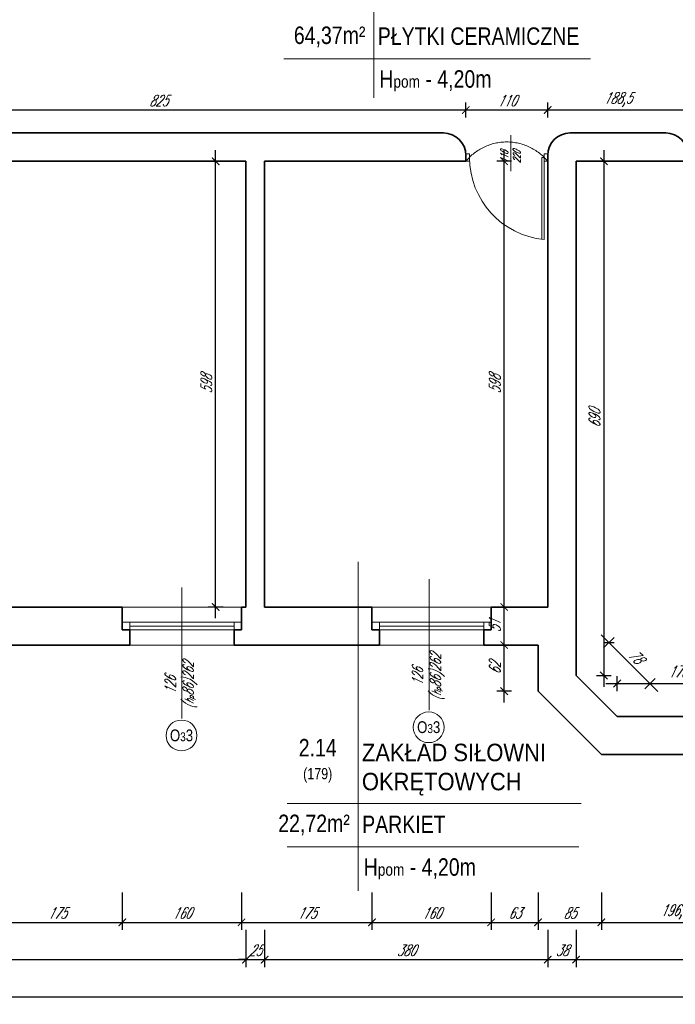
# Model space of a CAD drawing. Header units: millimetres. Extents: x 402 to 79005, y -7782 to 89952.
# Tile 89 of 256: x 23455 to 24335, y 20729 to 22050. Entities that reach past the tile are written whole.
import ezdxf

# ---------------------------------------------------------------- set-up
doc = ezdxf.new("R2010")
doc.units = ezdxf.units.MM
doc.header["$LTSCALE"] = 10
doc.linetypes.add('DASHED', pattern=[19.05, 12.7, -6.35])
doc.layers.get('0').update_dxf_attribs({"lineweight": 0})
doc.layers.get('Defpoints').update_dxf_attribs({"color": 253})
for name, color, linetype, lineweight in [('01 parter - ściany', 253, 'Continuous', 35), ('03-01_okna', 253, 'Continuous', 15), ('03_drzwi', 253, 'Continuous', 15), ('04-1_widok', 253, 'Continuous', 5), ('04-2_nad', 253, 'DASHED', 5), ('05-01_wymiary', 253, 'Continuous', 5), ('05-03_opis', 253, 'Continuous', 5)]:
    doc.layers.add(name, color=color, linetype=linetype, lineweight=lineweight)
doc.styles.add('ariel', font='ARIAL.TTF', dxfattribs={"width": 0.8})
doc.styles.add('ariel_wym', font='simplex.shx', dxfattribs={"width": 0.65, "oblique": 25})
doc.dimstyles.new('ariel 50', dxfattribs={"dimtxt": 15, "dimasz": 10, "dimexe": 10, "dimexo": 0, "dimgap": 5, "dimtad": 1, "dimdec": 1, "dimrnd": 0.5, "dimtxsty": 'ariel_wym', "dimblk": 'ARCHTICK', "dimcen": 2.5, "dimdle": 15, "dimazin": 0, "dimtfac": 1, "dimtdec": 1, "dimtix": 1, "dimtmove": 0, "dimatfit": 3, "dimldrblk": 'DOT', "dimfxl": 0, "dimarcsym": 0})
doc.dimstyles.new('ariel 50 wnętrze', dxfattribs={"dimtxt": 15, "dimasz": 10, "dimexe": 10, "dimexo": 0, "dimgap": 5, "dimtad": 1, "dimdec": 1, "dimrnd": 0.5, "dimtxsty": 'ariel_wym', "dimblk": 'ARCHTICK', "dimcen": 2.5, "dimdle": 15, "dimazin": 0, "dimtfac": 1, "dimtdec": 1, "dimtix": 1, "dimtmove": 0, "dimatfit": 3, "dimldrblk": 'DOT', "dimfxl": 0, "dimarcsym": 0})

# ---------------------------------------------------------------- blocks, each defined once
blk = doc.blocks.new('_ArchTick')
at = {"color": 0, "linetype": 'ByBlock', "const_width": 0.15}
blk.add_lwpolyline([(-0.5, -0.5), (0.5, 0.5)], dxfattribs=at)
blk = doc.blocks.new('*D2568')
at = {"layer": '05-01_wymiary', "color": 0, "lineweight": -2}
for p, q in [((23418, 20878.6), (23418, 20828.6)), ((23593, 20878.6), (23593, 20828.6)), ((23403, 20838.6), (23608, 20838.6))]:
    blk.add_line(p, q, dxfattribs=at)
at = {"layer": 'Defpoints', "color": 0}
for p in [(23418, 21261.7), (23593, 21261.7), (23593, 20838.6)]:
    blk.add_point(p, dxfattribs=at)
at = {"layer": '05-01_wymiary', "color": 0, "lineweight": -2, "xscale": 10, "yscale": 10, "zscale": 10, "rotation": 180}
blk.add_blockref('_ArchTick', (23418, 20838.6), dxfattribs=at)
at = {"layer": '05-01_wymiary', "color": 0, "lineweight": -2, "xscale": 10, "yscale": 10, "zscale": 10}
blk.add_blockref('_ArchTick', (23593, 20838.6), dxfattribs=at)
at = {"layer": '05-01_wymiary', "color": 0, "insert": (23505.5, 20851.1), "char_height": 15, "attachment_point": 5, "style": 'ariel_wym'}
blk.add_mtext('175', dxfattribs=at)
blk = doc.blocks.new('_Dot')
at = {"color": 0, "linetype": 'ByBlock', "lineweight": -2}
blk.add_line((-0.5, 0), (-1, 0), dxfattribs=at)
at = {"color": 0, "linetype": 'ByBlock', "const_width": 0.5}
blk.add_lwpolyline([(-0.25, 0, 1), (0.25, 0, 1)], format="xyb", close=True, dxfattribs=at)
blk = doc.blocks.new('*D2569')
at = {"layer": '05-01_wymiary', "color": 0, "lineweight": -2}
for p, q in [((23593, 20878.6), (23593, 20828.6)), ((23753, 20878.6), (23753, 20828.6)), ((23578, 20838.6), (23768, 20838.6))]:
    blk.add_line(p, q, dxfattribs=at)
at = {"layer": 'Defpoints', "color": 0}
for p in [(23593, 21261.7), (23753, 21261.7), (23753, 20838.6)]:
    blk.add_point(p, dxfattribs=at)
at = {"layer": '05-01_wymiary', "color": 0, "lineweight": -2, "xscale": 10, "yscale": 10, "zscale": 10, "rotation": 180}
blk.add_blockref('_ArchTick', (23593, 20838.6), dxfattribs=at)
at = {"layer": '05-01_wymiary', "color": 0, "lineweight": -2, "xscale": 10, "yscale": 10, "zscale": 10}
blk.add_blockref('_ArchTick', (23753, 20838.6), dxfattribs=at)
at = {"layer": '05-01_wymiary', "color": 0, "insert": (23673, 20851.1), "char_height": 15, "attachment_point": 5, "style": 'ariel_wym'}
blk.add_mtext('160', dxfattribs=at)
blk = doc.blocks.new('*D2570')
at = {"layer": '05-01_wymiary', "color": 0, "lineweight": -2}
for p, q in [((23753, 20878.6), (23753, 20828.6)), ((23928, 20878.6), (23928, 20828.6)), ((23738, 20838.6), (23943, 20838.6))]:
    blk.add_line(p, q, dxfattribs=at)
at = {"layer": 'Defpoints', "color": 0}
for p in [(23753, 21261.7), (23928, 21261.7), (23928, 20838.6)]:
    blk.add_point(p, dxfattribs=at)
at = {"layer": '05-01_wymiary', "color": 0, "lineweight": -2, "xscale": 10, "yscale": 10, "zscale": 10, "rotation": 180}
blk.add_blockref('_ArchTick', (23753, 20838.6), dxfattribs=at)
at = {"layer": '05-01_wymiary', "color": 0, "lineweight": -2, "xscale": 10, "yscale": 10, "zscale": 10}
blk.add_blockref('_ArchTick', (23928, 20838.6), dxfattribs=at)
at = {"layer": '05-01_wymiary', "color": 0, "insert": (23840.5, 20851.1), "char_height": 15, "attachment_point": 5, "style": 'ariel_wym'}
blk.add_mtext('175', dxfattribs=at)
blk = doc.blocks.new('*D2571')
at = {"layer": '05-01_wymiary', "color": 0, "lineweight": -2}
for p, q in [((23928, 20878.6), (23928, 20828.6)), ((24088, 20878.6), (24088, 20828.6)), ((23913, 20838.6), (24103, 20838.6))]:
    blk.add_line(p, q, dxfattribs=at)
at = {"layer": 'Defpoints', "color": 0}
for p in [(23928, 21261.7), (24088, 21261.7), (24088, 20838.6)]:
    blk.add_point(p, dxfattribs=at)
at = {"layer": '05-01_wymiary', "color": 0, "lineweight": -2, "xscale": 10, "yscale": 10, "zscale": 10, "rotation": 180}
blk.add_blockref('_ArchTick', (23928, 20838.6), dxfattribs=at)
at = {"layer": '05-01_wymiary', "color": 0, "lineweight": -2, "xscale": 10, "yscale": 10, "zscale": 10}
blk.add_blockref('_ArchTick', (24088, 20838.6), dxfattribs=at)
at = {"layer": '05-01_wymiary', "color": 0, "insert": (24008, 20851.1), "char_height": 15, "attachment_point": 5, "style": 'ariel_wym'}
blk.add_mtext('160', dxfattribs=at)
blk = doc.blocks.new('*D2572')
at = {"layer": '05-01_wymiary', "color": 0, "lineweight": -2}
for p, q in [((24088, 20878.6), (24088, 20828.6)), ((24151, 20878.6), (24151, 20828.6)), ((24073, 20838.6), (24166, 20838.6))]:
    blk.add_line(p, q, dxfattribs=at)
at = {"layer": 'Defpoints', "color": 0}
for p in [(24088, 21261.7), (24151, 21148.7), (24151, 20838.6)]:
    blk.add_point(p, dxfattribs=at)
at = {"layer": '05-01_wymiary', "color": 0, "lineweight": -2, "xscale": 10, "yscale": 10, "zscale": 10, "rotation": 180}
blk.add_blockref('_ArchTick', (24088, 20838.6), dxfattribs=at)
at = {"layer": '05-01_wymiary', "color": 0, "lineweight": -2, "xscale": 10, "yscale": 10, "zscale": 10}
blk.add_blockref('_ArchTick', (24151, 20838.6), dxfattribs=at)
at = {"layer": '05-01_wymiary', "color": 0, "insert": (24119.5, 20851.1), "char_height": 15, "attachment_point": 5, "style": 'ariel_wym'}
blk.add_mtext('63', dxfattribs=at)
blk = doc.blocks.new('*D2573')
at = {"layer": '05-01_wymiary', "color": 0, "lineweight": -2}
for p, q in [((24151, 20878.6), (24151, 20828.6)), ((24236, 20878.6), (24236, 20828.6)), ((24136, 20838.6), (24251, 20838.6))]:
    blk.add_line(p, q, dxfattribs=at)
at = {"layer": 'Defpoints', "color": 0}
for p in [(24151, 21148.7), (24236, 21063.7), (24236, 20838.6)]:
    blk.add_point(p, dxfattribs=at)
at = {"layer": '05-01_wymiary', "color": 0, "lineweight": -2, "xscale": 10, "yscale": 10, "zscale": 10, "rotation": 180}
blk.add_blockref('_ArchTick', (24151, 20838.6), dxfattribs=at)
at = {"layer": '05-01_wymiary', "color": 0, "lineweight": -2, "xscale": 10, "yscale": 10, "zscale": 10}
blk.add_blockref('_ArchTick', (24236, 20838.6), dxfattribs=at)
at = {"layer": '05-01_wymiary', "color": 0, "insert": (24193.5, 20851.1), "char_height": 15, "attachment_point": 5, "style": 'ariel_wym'}
blk.add_mtext('85', dxfattribs=at)
blk = doc.blocks.new('*D2574')
at = {"layer": '05-01_wymiary', "color": 0, "lineweight": -2}
for p, q in [((24236, 20878.6), (24236, 20828.6)), ((24432.5, 20878.6), (24432.5, 20828.6)), ((24221, 20838.6), (24447.5, 20838.6))]:
    blk.add_line(p, q, dxfattribs=at)
at = {"layer": 'Defpoints', "color": 0}
for p in [(24432.5, 21114.7), (24236, 21063.7), (24432.5, 20838.6)]:
    blk.add_point(p, dxfattribs=at)
at = {"layer": '05-01_wymiary', "color": 0, "lineweight": -2, "xscale": 10, "yscale": 10, "zscale": 10, "rotation": 180}
blk.add_blockref('_ArchTick', (24236, 20838.6), dxfattribs=at)
at = {"layer": '05-01_wymiary', "color": 0, "lineweight": -2, "xscale": 10, "yscale": 10, "zscale": 10}
blk.add_blockref('_ArchTick', (24432.5, 20838.6), dxfattribs=at)
at = {"layer": '05-01_wymiary', "color": 0, "insert": (24334.2, 20852.6), "char_height": 15, "attachment_point": 5, "style": 'ariel_wym'}
blk.add_mtext('196,5', dxfattribs=at)
blk = doc.blocks.new('*D2062')
at = {"layer": '05-01_wymiary', "color": 0, "lineweight": -2}
for p, q in [((22836, 20828.6), (22836, 20778.6)), ((23759, 20828.6), (23759, 20778.6)), ((22821, 20788.6), (23774, 20788.6))]:
    blk.add_line(p, q, dxfattribs=at)
at = {"layer": 'Defpoints', "color": 0}
for p in [(22836, 21261.7), (23759, 21261.7), (23759, 20788.6)]:
    blk.add_point(p, dxfattribs=at)
at = {"layer": '05-01_wymiary', "color": 0, "lineweight": -2, "xscale": 10, "yscale": 10, "zscale": 10, "rotation": 180}
blk.add_blockref('_ArchTick', (22836, 20788.6), dxfattribs=at)
at = {"layer": '05-01_wymiary', "color": 0, "lineweight": -2, "xscale": 10, "yscale": 10, "zscale": 10}
blk.add_blockref('_ArchTick', (23759, 20788.6), dxfattribs=at)
at = {"layer": '05-01_wymiary', "color": 0, "insert": (23297.5, 20801.1), "char_height": 15, "attachment_point": 5, "style": 'ariel_wym'}
blk.add_mtext('923', dxfattribs=at)
blk = doc.blocks.new('*D2063')
at = {"layer": '05-01_wymiary', "color": 0, "lineweight": -2}
for p, q in [((23759, 20828.6), (23759, 20778.6)), ((23784, 20828.6), (23784, 20778.6)), ((23759, 20788.6), (23749, 20788.6)), ((23759, 20788.6), (23784, 20788.6)), ((23784, 20788.6), (23794, 20788.6))]:
    blk.add_line(p, q, dxfattribs=at)
at = {"layer": 'Defpoints', "color": 0}
for p in [(23759, 21261.7), (23784, 21261.7), (23784, 20788.6)]:
    blk.add_point(p, dxfattribs=at)
at = {"layer": '05-01_wymiary', "color": 0, "lineweight": -2, "xscale": 10, "yscale": 10, "zscale": 10}
blk.add_blockref('_ArchTick', (23759, 20788.6), dxfattribs=at)
at = {"layer": '05-01_wymiary', "color": 0, "lineweight": -2, "xscale": 10, "yscale": 10, "zscale": 10, "rotation": 180}
blk.add_blockref('_ArchTick', (23784, 20788.6), dxfattribs=at)
at = {"layer": '05-01_wymiary', "color": 0, "insert": (23771.5, 20801.1), "char_height": 15, "attachment_point": 5, "style": 'ariel_wym'}
blk.add_mtext('25', dxfattribs=at)
blk = doc.blocks.new('*D2064')
at = {"layer": '05-01_wymiary', "color": 0, "lineweight": -2}
for p, q in [((23784, 20828.6), (23784, 20778.6)), ((24164, 20828.6), (24164, 20778.6)), ((23769, 20788.6), (24179, 20788.6))]:
    blk.add_line(p, q, dxfattribs=at)
at = {"layer": 'Defpoints', "color": 0}
for p in [(23784, 21261.7), (24164, 21261.7), (24164, 20788.6)]:
    blk.add_point(p, dxfattribs=at)
at = {"layer": '05-01_wymiary', "color": 0, "lineweight": -2, "xscale": 10, "yscale": 10, "zscale": 10, "rotation": 180}
blk.add_blockref('_ArchTick', (23784, 20788.6), dxfattribs=at)
at = {"layer": '05-01_wymiary', "color": 0, "lineweight": -2, "xscale": 10, "yscale": 10, "zscale": 10}
blk.add_blockref('_ArchTick', (24164, 20788.6), dxfattribs=at)
at = {"layer": '05-01_wymiary', "color": 0, "insert": (23974, 20801.1), "char_height": 15, "attachment_point": 5, "style": 'ariel_wym'}
blk.add_mtext('380', dxfattribs=at)
blk = doc.blocks.new('*D2065')
at = {"layer": '05-01_wymiary', "color": 0, "lineweight": -2}
for p, q in [((24164, 20828.6), (24164, 20778.6)), ((24202, 20828.6), (24202, 20778.6)), ((24149, 20788.6), (24217, 20788.6))]:
    blk.add_line(p, q, dxfattribs=at)
at = {"layer": 'Defpoints', "color": 0}
for p in [(24164, 21261.7), (24202, 21169.8), (24202, 20788.6)]:
    blk.add_point(p, dxfattribs=at)
at = {"layer": '05-01_wymiary', "color": 0, "lineweight": -2, "xscale": 10, "yscale": 10, "zscale": 10, "rotation": 180}
blk.add_blockref('_ArchTick', (24164, 20788.6), dxfattribs=at)
at = {"layer": '05-01_wymiary', "color": 0, "lineweight": -2, "xscale": 10, "yscale": 10, "zscale": 10}
blk.add_blockref('_ArchTick', (24202, 20788.6), dxfattribs=at)
at = {"layer": '05-01_wymiary', "color": 0, "insert": (24183, 20801.1), "char_height": 15, "attachment_point": 5, "style": 'ariel_wym'}
blk.add_mtext('38', dxfattribs=at)
blk = doc.blocks.new('*D2066')
at = {"layer": '05-01_wymiary', "color": 0, "lineweight": -2}
for p, q in [((24202, 20828.6), (24202, 20778.6)), ((25628, 20828.6), (25628, 20778.6)), ((24187, 20788.6), (25643, 20788.6))]:
    blk.add_line(p, q, dxfattribs=at)
at = {"layer": 'Defpoints', "color": 0}
for p in [(24202, 21169.8), (25628, 21169.8), (25628, 20788.6)]:
    blk.add_point(p, dxfattribs=at)
at = {"layer": '05-01_wymiary', "color": 0, "lineweight": -2, "xscale": 10, "yscale": 10, "zscale": 10, "rotation": 180}
blk.add_blockref('_ArchTick', (24202, 20788.6), dxfattribs=at)
at = {"layer": '05-01_wymiary', "color": 0, "lineweight": -2, "xscale": 10, "yscale": 10, "zscale": 10}
blk.add_blockref('_ArchTick', (25628, 20788.6), dxfattribs=at)
at = {"layer": '05-01_wymiary', "color": 0, "insert": (24915, 20801.1), "char_height": 15, "attachment_point": 5, "style": 'ariel_wym'}
blk.add_mtext('1426', dxfattribs=at)
blk = doc.blocks.new('*D2077')
at = {"layer": '05-01_wymiary', "color": 0, "lineweight": -2}
for p, q in [((22097.5, 20778.6), (22097.5, 20728.6)), ((27671, 20778.6), (27671, 20728.6)), ((22082.5, 20738.6), (27686, 20738.6))]:
    blk.add_line(p, q, dxfattribs=at)
at = {"layer": 'Defpoints', "color": 0}
for p in [(22097.5, 21282.8), (27671, 21282.8), (27671, 20738.6)]:
    blk.add_point(p, dxfattribs=at)
at = {"layer": '05-01_wymiary', "color": 0, "lineweight": -2, "xscale": 10, "yscale": 10, "zscale": 10, "rotation": 180}
blk.add_blockref('_ArchTick', (22097.5, 20738.6), dxfattribs=at)
at = {"layer": '05-01_wymiary', "color": 0, "lineweight": -2, "xscale": 10, "yscale": 10, "zscale": 10}
blk.add_blockref('_ArchTick', (27671, 20738.6), dxfattribs=at)
at = {"layer": '05-01_wymiary', "color": 0, "insert": (24884.2, 20752.6), "char_height": 15, "attachment_point": 5, "style": 'ariel_wym'}
blk.add_mtext('5573,5', dxfattribs=at)
blk = doc.blocks.new('*D2514')
at = {"layer": '05-01_wymiary', "color": 0, "lineweight": -2}
for p, q in [((24239.3, 21874.7), (24239.3, 21154.8)), ((24229.3, 21859.7), (24249.3, 21859.7)), ((24229.3, 21169.8), (24249.3, 21169.8))]:
    blk.add_line(p, q, dxfattribs=at)
at = {"layer": 'Defpoints', "color": 0}
for p in [(24202, 21859.7), (24202, 21169.8), (24239.3, 21169.8)]:
    blk.add_point(p, dxfattribs=at)
at = {"layer": '05-01_wymiary', "color": 0, "lineweight": -2, "xscale": 10, "yscale": 10, "zscale": 10}
for p, rotation in [((24239.3, 21859.7), 90), ((24239.3, 21169.8), 270)]:
    blk.add_blockref('_ArchTick', p, dxfattribs=dict(at, rotation=rotation))
at = {"layer": '05-01_wymiary', "color": 0, "insert": (24226.8, 21514.8), "char_height": 15, "attachment_point": 5, "rotation": 90, "style": 'ariel_wym'}
blk.add_mtext('690', dxfattribs=at)
blk = doc.blocks.new('*D2515')
at = {"layer": '05-01_wymiary', "color": 0, "lineweight": -2}
for p, q in [((24257.1, 21149), (24257.1, 21169)), ((24432.5, 21149), (24432.5, 21169)), ((24242.1, 21159), (24447.5, 21159))]:
    blk.add_line(p, q, dxfattribs=at)
at = {"layer": 'Defpoints', "color": 0}
for p in [(24432.5, 21159), (24257.1, 21114.7), (24432.5, 21114.7)]:
    blk.add_point(p, dxfattribs=at)
at = {"layer": '05-01_wymiary', "color": 0, "lineweight": -2, "xscale": 10, "yscale": 10, "zscale": 10, "rotation": 180}
blk.add_blockref('_ArchTick', (24257.1, 21159), dxfattribs=at)
at = {"layer": '05-01_wymiary', "color": 0, "lineweight": -2, "xscale": 10, "yscale": 10, "zscale": 10}
blk.add_blockref('_ArchTick', (24432.5, 21159), dxfattribs=at)
at = {"layer": '05-01_wymiary', "color": 0, "insert": (24344.8, 21172.9), "char_height": 15, "attachment_point": 5, "style": 'ariel_wym'}
blk.add_mtext('175,5', dxfattribs=at)
blk = doc.blocks.new('*D2516')
at = {"layer": '05-01_wymiary', "color": 0, "lineweight": -2}
for p, q in [((24311.8, 21148.2), (24235.5, 21224.5)), ((24239, 21206.8), (24253.2, 21221)), ((24294.2, 21151.7), (24308.3, 21165.9))]:
    blk.add_line(p, q, dxfattribs=at)
at = {"layer": 'Defpoints', "color": 0}
for p in [(24246.1, 21213.9), (24202, 21169.8), (24257.1, 21114.7)]:
    blk.add_point(p, dxfattribs=at)
at = {"layer": '05-01_wymiary', "color": 0, "lineweight": -2, "xscale": 10, "yscale": 10, "zscale": 10}
for p, rotation in [((24246.1, 21213.9), 135.0000000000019), ((24301.2, 21158.8), 315.0000000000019)]:
    blk.add_blockref('_ArchTick', p, dxfattribs=dict(at, rotation=rotation))
at = {"layer": '05-01_wymiary', "color": 0, "insert": (24282.5, 21195.2), "char_height": 15, "attachment_point": 5, "rotation": 315, "style": 'ariel_wym'}
blk.add_mtext('78', dxfattribs=at)
blk = doc.blocks.new('*D2520')
at = {"layer": '05-01_wymiary', "color": 0, "lineweight": -2}
for p, q in [((24105.5, 21133.7), (24105.5, 21225.7)), ((24115.5, 21210.7), (24095.5, 21210.7)), ((24115.5, 21148.7), (24095.5, 21148.7))]:
    blk.add_line(p, q, dxfattribs=at)
at = {"layer": 'Defpoints', "color": 0}
for p in [(24105.5, 21210.7), (24151, 21210.7), (24151, 21148.7)]:
    blk.add_point(p, dxfattribs=at)
at = {"layer": '05-01_wymiary', "color": 0, "lineweight": -2, "xscale": 10, "yscale": 10, "zscale": 10}
for p, rotation in [((24105.5, 21210.7), 90), ((24105.5, 21148.7), 270)]:
    blk.add_blockref('_ArchTick', p, dxfattribs=dict(at, rotation=rotation))
at = {"layer": '05-01_wymiary', "color": 0, "insert": (24093, 21179.7), "char_height": 15, "attachment_point": 5, "rotation": 90, "style": 'ariel_wym'}
blk.add_mtext('62', dxfattribs=at)
blk = doc.blocks.new('*D2521')
at = {"layer": '05-01_wymiary', "color": 0, "lineweight": -2}
for p, q in [((24105.5, 21195.7), (24105.5, 21276.7)), ((24115.5, 21261.7), (24095.5, 21261.7)), ((24115.5, 21210.7), (24095.5, 21210.7))]:
    blk.add_line(p, q, dxfattribs=at)
at = {"layer": 'Defpoints', "color": 0}
for p in [(24105.5, 21261.7), (24164, 21261.7), (24151, 21210.7)]:
    blk.add_point(p, dxfattribs=at)
at = {"layer": '05-01_wymiary', "color": 0, "lineweight": -2, "xscale": 10, "yscale": 10, "zscale": 10}
for p, rotation in [((24105.5, 21261.7), 90), ((24105.5, 21210.7), 270)]:
    blk.add_blockref('_ArchTick', p, dxfattribs=dict(at, rotation=rotation))
at = {"layer": '05-01_wymiary', "color": 0, "insert": (24093, 21236.2), "char_height": 15, "attachment_point": 5, "rotation": 90, "style": 'ariel_wym'}
blk.add_mtext('51', dxfattribs=at)
blk = doc.blocks.new('*D2522')
at = {"layer": '05-01_wymiary', "color": 0, "lineweight": -2}
for p, q in [((24105.5, 21246.7), (24105.5, 21874.7)), ((24115.5, 21859.7), (24095.5, 21859.7)), ((24115.5, 21261.7), (24095.5, 21261.7))]:
    blk.add_line(p, q, dxfattribs=at)
at = {"layer": 'Defpoints', "color": 0}
for p in [(24105.5, 21859.7), (24164, 21859.7), (24164, 21261.7)]:
    blk.add_point(p, dxfattribs=at)
at = {"layer": '05-01_wymiary', "color": 0, "lineweight": -2, "xscale": 10, "yscale": 10, "zscale": 10}
for p, rotation in [((24105.5, 21859.7), 90), ((24105.5, 21261.7), 270)]:
    blk.add_blockref('_ArchTick', p, dxfattribs=dict(at, rotation=rotation))
at = {"layer": '05-01_wymiary', "color": 0, "insert": (24093, 21560.7), "char_height": 15, "attachment_point": 5, "rotation": 90, "style": 'ariel_wym'}
blk.add_mtext('598', dxfattribs=at)
blk = doc.blocks.new('*D2523')
at = {"layer": '05-01_wymiary', "color": 0, "lineweight": -2}
for p, q in [((23718.3, 21246.7), (23718.3, 21874.7)), ((23728.3, 21859.7), (23708.3, 21859.7)), ((23728.3, 21261.7), (23708.3, 21261.7))]:
    blk.add_line(p, q, dxfattribs=at)
at = {"layer": 'Defpoints', "color": 0}
for p in [(23718.3, 21859.7), (23759, 21859.7), (23759, 21261.7)]:
    blk.add_point(p, dxfattribs=at)
at = {"layer": '05-01_wymiary', "color": 0, "lineweight": -2, "xscale": 10, "yscale": 10, "zscale": 10}
for p, rotation in [((23718.3, 21859.7), 90), ((23718.3, 21261.7), 270)]:
    blk.add_blockref('_ArchTick', p, dxfattribs=dict(at, rotation=rotation))
at = {"layer": '05-01_wymiary', "color": 0, "insert": (23705.8, 21560.7), "char_height": 15, "attachment_point": 5, "rotation": 90, "style": 'ariel_wym'}
blk.add_mtext('598', dxfattribs=at)
blk = doc.blocks.new('*D2527')
at = {"layer": '05-01_wymiary', "color": 0, "lineweight": -2}
for p, q in [((24164, 21918.5), (24164, 21938.5)), ((24352.3, 21918.5), (24352.3, 21938.5)), ((24367.3, 21928.5), (24149, 21928.5))]:
    blk.add_line(p, q, dxfattribs=at)
at = {"layer": 'Defpoints', "color": 0}
for p in [(24164, 21928.5), (24164, 21859.7), (24352.3, 21859.7)]:
    blk.add_point(p, dxfattribs=at)
at = {"layer": '05-01_wymiary', "color": 0, "lineweight": -2, "xscale": 10, "yscale": 10, "zscale": 10, "rotation": 180}
blk.add_blockref('_ArchTick', (24164, 21928.5), dxfattribs=at)
at = {"layer": '05-01_wymiary', "color": 0, "lineweight": -2, "xscale": 10, "yscale": 10, "zscale": 10}
blk.add_blockref('_ArchTick', (24352.3, 21928.5), dxfattribs=at)
at = {"layer": '05-01_wymiary', "color": 0, "insert": (24258.1, 21942.4), "char_height": 15, "attachment_point": 5, "style": 'ariel_wym'}
blk.add_mtext('188,5', dxfattribs=at)
blk = doc.blocks.new('*D2528')
at = {"layer": '05-01_wymiary', "color": 0, "lineweight": -2}
for p, q in [((24054, 21918.5), (24054, 21938.5)), ((24164, 21918.5), (24164, 21938.5)), ((24179, 21928.5), (24039, 21928.5))]:
    blk.add_line(p, q, dxfattribs=at)
at = {"layer": 'Defpoints', "color": 0}
for p in [(24054, 21928.5), (24054, 21859.7), (24164, 21859.7)]:
    blk.add_point(p, dxfattribs=at)
at = {"layer": '05-01_wymiary', "color": 0, "lineweight": -2, "xscale": 10, "yscale": 10, "zscale": 10, "rotation": 180}
blk.add_blockref('_ArchTick', (24054, 21928.5), dxfattribs=at)
at = {"layer": '05-01_wymiary', "color": 0, "lineweight": -2, "xscale": 10, "yscale": 10, "zscale": 10}
blk.add_blockref('_ArchTick', (24164, 21928.5), dxfattribs=at)
at = {"layer": '05-01_wymiary', "color": 0, "insert": (24109, 21941), "char_height": 15, "attachment_point": 5, "style": 'ariel_wym'}
blk.add_mtext('110', dxfattribs=at)
blk = doc.blocks.new('*D2529')
at = {"layer": '05-01_wymiary', "color": 0, "lineweight": -2}
for p, q in [((23228.9, 21918.5), (23228.9, 21938.5)), ((24054, 21918.5), (24054, 21938.5)), ((24069, 21928.5), (23213.9, 21928.5))]:
    blk.add_line(p, q, dxfattribs=at)
at = {"layer": 'Defpoints', "color": 0}
for p in [(23228.9, 21928.5), (23228.9, 21897.7), (24054, 21859.7)]:
    blk.add_point(p, dxfattribs=at)
at = {"layer": '05-01_wymiary', "color": 0, "lineweight": -2, "xscale": 10, "yscale": 10, "zscale": 10, "rotation": 180}
blk.add_blockref('_ArchTick', (23228.9, 21928.5), dxfattribs=at)
at = {"layer": '05-01_wymiary', "color": 0, "lineweight": -2, "xscale": 10, "yscale": 10, "zscale": 10}
blk.add_blockref('_ArchTick', (24054, 21928.5), dxfattribs=at)
at = {"layer": '05-01_wymiary', "color": 0, "insert": (23641.5, 21941), "char_height": 15, "attachment_point": 5, "style": 'ariel_wym'}
blk.add_mtext('825', dxfattribs=at)

msp = doc.modelspace()

# ---------------------------------------------------------------- linework, layer by layer
at = {"layer": '01 parter - ściany'}
for p, q in [((24024, 21897.69), (23228.94, 21897.69)), ((24322.28, 21897.69), (24194, 21897.69)), ((24054, 21867.69), (24054, 21859.69)), ((24164, 21859.69), (24164, 21867.69)), ((23759, 21859.69), (23101.94, 21859.69)), ((23759, 21261.69), (23759, 21859.69)), ((23784, 21261.69), (23784, 21859.69)), ((24054, 21859.69), (23784, 21859.69)), ((24164, 21261.69), (24164, 21859.69)), ((24202, 21169.81), (24202, 21859.69)), ((24352.28, 21859.69), (24202, 21859.69)), ((23417.99, 21261.69), (23592.99, 21261.69)), ((23592.99, 21261.69), (23592.99, 21231.19)), ((23752.99, 21261.69), (23759, 21261.69)), ((23752.99, 21261.69), (23752.99, 21231.19)), ((23784, 21261.69), (23927.99, 21261.69)), ((23927.99, 21261.69), (23927.99, 21231.19)), ((24087.99, 21261.69), (24163.99, 21261.69)), ((24087.99, 21261.69), (24087.99, 21231.19)), ((23592.99, 21231.19), (23602.99, 21231.19)), ((23602.99, 21231.19), (23602.99, 21210.69)), ((23752.99, 21231.19), (23742.99, 21231.19)), ((23742.99, 21231.19), (23742.99, 21210.69)), ((23927.99, 21231.19), (23937.99, 21231.19)), ((23937.99, 21231.19), (23937.99, 21210.69)), ((24087.99, 21231.19), (24077.99, 21231.19)), ((24077.99, 21231.19), (24077.99, 21210.69)), ((23407.99, 21210.69), (23602.99, 21210.69)), ((23742.99, 21210.69), (23937.99, 21210.69)), ((24077.99, 21210.69), (24150.99, 21210.69)), ((24151, 21148.69), (24151, 21210.69)), ((24257.12, 21114.69), (24202, 21169.81)), ((24236, 21063.69), (24151, 21148.69)), ((24432.5, 21114.69), (24257.12, 21114.69)), ((24442.5, 21063.69), (24236, 21063.69))]:
    msp.add_line(p, q, dxfattribs=at)
for centre, start, end in [((24024, 21867.69), 0, 90), ((24194, 21867.69), 90, 180), ((24322.28, 21867.69), 0, 90)]:
    msp.add_arc(centre, 30, start, end, dxfattribs=at)
at = {"layer": '03-01_okna', "linetype": 'Continuous', "lineweight": 0}
for p, q in [((23752.99, 21241.19), (23592.99, 21241.19)), ((23752.99, 21231.19), (23592.99, 21231.19)), ((23602.99, 21241.19), (23602.99, 21231.19)), ((23742.99, 21236.19), (23602.99, 21236.19)), ((23742.99, 21241.19), (23742.99, 21231.19)), ((24087.99, 21241.19), (23927.99, 21241.19)), ((24087.99, 21231.19), (23927.99, 21231.19)), ((23937.99, 21241.19), (23937.99, 21231.19)), ((24077.99, 21236.19), (23937.99, 21236.19)), ((24077.99, 21241.19), (24077.99, 21231.19)), ((23742.99, 21210.69), (23602.99, 21210.69)), ((24077.99, 21210.69), (23937.99, 21210.69))]:
    msp.add_line(p, q, dxfattribs=at)
at = {"layer": '03_drzwi'}
for p, q in [((24114.22, 21846.38), (24114.22, 21894.86)), ((24059, 21869.69), (24054, 21869.69)), ((24059, 21859.69), (24059, 21869.69)), ((24156, 21864.69), (24156.04, 21755.02)), ((24156, 21864.69), (24159, 21864.69)), ((24164, 21869.69), (24159, 21869.69)), ((24159, 21869.69), (24159, 21859.69)), ((24159, 21864.69), (24159, 21754.69)), ((24054, 21859.69), (24059, 21859.69)), ((24159, 21859.69), (24164, 21859.69))]:
    msp.add_line(p, q, dxfattribs=at)
msp.add_arc((24169.75, 21864.91), 110.75, 180.11707, 264.43031, dxfattribs=at)
at = {"layer": '04-1_widok'}
for p, q in [((23592.99, 21261.69), (23752.99, 21261.69)), ((23927.99, 21261.69), (24087.99, 21261.69))]:
    msp.add_line(p, q, dxfattribs=at)
at = {"layer": '04-2_nad', "ltscale": 2}
msp.add_arc((24109, 21814.4), 71.24, 39.46651, 140.53349, dxfattribs=at)
at = {"layer": '05-03_opis'}
for p, q in [((23930.67, 22116.19), (23930.67, 21945.04)), ((23810.02, 21997.16), (24221.29, 21997.16)), ((23909.72, 21322.44), (23909.72, 20880.91)), ((23814.47, 20998.17), (24208.96, 20998.17)), ((23814.22, 20939.82), (24205.92, 20939.82))]:
    msp.add_line(p, q, dxfattribs=at)
at = {"layer": '05-03_opis', "lineweight": 0}
for p, q in [((24004.72, 21299.09), (24004.72, 21123.07)), ((23672.99, 21288.07), (23672.99, 21112.06))]:
    msp.add_line(p, q, dxfattribs=at)
for centre in [(24004.22, 21100.38), (23672.49, 21089.37)]:
    msp.add_circle(centre, 20.69, dxfattribs=at)

# ---------------------------------------------------------------- texts
at = {"layer": '03_drzwi', "insert": (24100.85, 21857.12), "char_height": 10, "width": 46.1752, "attachment_point": 1, "rotation": 90.56644, "style": 'ariel_wym'}
msp.add_mtext('110\\P220', dxfattribs=at)
at = {"layer": '05-03_opis', "char_height": 23.4234, "style": 'ariel'}
for s, insert, width, attachment_point in [('{\\fArial|b0|i0|c238|p34;64,37m²}', (23871.27, 22026.62), 108.9126, 5), ('{\\fArial|b0|i0|c238|p34;PŁYTKI CERAMICZNE}', (23935.86, 22027.45), 322.789, 4), ('{\\fArial|b0|i0|c238|p34; H\\H0.7x;pom\\H1.429x; - 4,20m}', (23930.67, 21967.71), 322.789, 4), ('{\\fArial|b0|i0|c238|p34;2.14\\P\\H0.6404x;(179)}', (23855.27, 21055.38), 108.9126, 5), ('\\W0.9;{\\fArial|b0|i0|c238|p34;ZAKŁAD SIŁOWNI OKRĘTOWYCH}', (23914.61, 21043.48), 356.6375, 4), ('{\\fArial|b0|i0|c238|p34;22,72m²}', (23850.33, 20969.27), 108.9126, 5), ('{\\fArial|b0|i0|c238|p34;PARKIET}', (23914.91, 20970.1), 322.789, 4), ('{\\fArial|b0|i0|c238|p34; H\\H0.7x;pom\\H1.429x; - 4,20m}', (23909.72, 20910.36), 322.789, 4)]:
    msp.add_mtext(s, dxfattribs=dict(at, insert=insert, width=width, attachment_point=attachment_point))
at = {"layer": '05-03_opis', "lineweight": 0, "char_height": 14.4, "width": 62.6613, "attachment_point": 5, "rotation": 90, "style": 'ariel_wym'}
for insert in [(24003.65, 21167.95), (23671.92, 21156.94)]:
    msp.add_mtext('126\\P({\\H0.8333x;h\\H0.6x;p}86)262', dxfattribs=dict(at, insert=insert))
at = {"layer": '05-03_opis', "lineweight": 0, "char_height": 15.84, "width": 75.1935, "attachment_point": 5, "style": 'ariel'}
for insert in [(23672.49, 21089.37), (24004.22, 21100.38)]:
    msp.add_mtext('O{\\H0.7576x;3}3', dxfattribs=dict(at, insert=insert))

# ---------------------------------------------------------------- dimensions: what is measured, and where the dimension line sits
at = {"layer": '05-01_wymiary'}
for base, p1, p2, dimstyle, picture, middle in [((23228.94, 21928.51), (24054, 21859.69), (23228.94, 21897.69), 'ariel 50 wnętrze', '*D2529', (23641.47, 21941.01)), ((24054, 21928.51), (24164, 21859.69), (24054, 21859.69), 'ariel 50 wnętrze', '*D2528', (24109, 21941.01)), ((24164, 21928.51), (24352.28, 21859.69), (24164, 21859.69), 'ariel 50 wnętrze', '*D2527', (24258.14, 21942.44)), ((23759, 20788.64), (22835.99, 21261.69), (23759, 21261.69), 'ariel 50', '*D2062', (23297.49, 20801.14)), ((23592.99, 20838.64), (23417.99, 21261.69), (23592.99, 21261.69), 'ariel 50', '*D2568', (23505.49, 20851.14)), ((23752.99, 20838.64), (23592.99, 21261.69), (23752.99, 21261.69), 'ariel 50', '*D2569', (23672.99, 20851.14)), ((23927.99, 20838.64), (23752.99, 21261.69), (23927.99, 21261.69), 'ariel 50', '*D2570', (23840.49, 20851.14)), ((23784, 20788.64), (23759, 21261.69), (23784, 21261.69), 'ariel 50', '*D2063', (23771.5, 20801.14)), ((24163.99, 20788.64), (23784, 21261.69), (24163.99, 21261.69), 'ariel 50', '*D2064', (23973.99, 20801.14)), ((24087.99, 20838.64), (23927.99, 21261.69), (24087.99, 21261.69), 'ariel 50', '*D2571', (24007.99, 20851.14)), ((24151, 20838.64), (24087.99, 21261.69), (24151, 21148.69), 'ariel 50', '*D2572', (24119.49, 20851.14)), ((24202, 20788.64), (24163.99, 21261.69), (24202, 21169.81), 'ariel 50', '*D2065', (24182.99, 20801.14)), ((25628, 20788.64), (24202, 21169.81), (25628, 21169.81), 'ariel 50', '*D2066', (24915, 20801.14)), ((24236, 20838.64), (24151, 21148.69), (24236, 21063.69), 'ariel 50', '*D2573', (24193.5, 20851.14)), ((24432.5, 20838.64), (24236, 21063.69), (24432.5, 21114.69), 'ariel 50', '*D2574', (24334.25, 20852.57))]:
    dim = msp.add_linear_dim(base=base, p1=p1, p2=p2, dimstyle=dimstyle, override={"dimtmove": 1}, dxfattribs=at)
    dim.commit()
    dim.dimension.update_dxf_attribs({"geometry": picture, "text_midpoint": middle})
for base, p1, p2, picture, middle in [((23718.32, 21859.69), (23759, 21261.69), (23759, 21859.69), '*D2523', (23705.82, 21560.69)), ((24239.34, 21169.81), (24202, 21859.69), (24202, 21169.81), '*D2514', (24226.84, 21514.75)), ((24105.47, 21210.69), (24151, 21148.69), (24150.99, 21210.69), '*D2520', (24092.97, 21179.69))]:
    dim = msp.add_linear_dim(base=base, p1=p1, p2=p2, angle=90, dimstyle='ariel 50 wnętrze', dxfattribs=at)
    dim.commit()
    dim.dimension.update_dxf_attribs({"geometry": picture, "text_midpoint": middle})
for base, p1, p2, picture, middle in [((24105.47, 21859.69), (24163.99, 21261.69), (24164, 21859.69), '*D2522', (24092.97, 21560.69)), ((24105.47, 21261.69), (24150.99, 21210.69), (24163.99, 21261.69), '*D2521', (24092.97, 21236.19))]:
    dim = msp.add_linear_dim(base=base, p1=p1, p2=p2, angle=90, dimstyle='ariel 50 wnętrze', override={"dimtmove": 1}, dxfattribs=at)
    dim.commit()
    dim.dimension.update_dxf_attribs({"geometry": picture, "text_midpoint": middle})
for base, p1, p2, dimstyle, picture, middle in [((27671, 20738.64), (22097.49, 21282.76), (27671, 21282.76), 'ariel 50', '*D2077', (24884.24, 20752.57)), ((24432.5, 21158.96), (24257.12, 21114.69), (24432.5, 21114.69), 'ariel 50 wnętrze', '*D2515', (24344.81, 21172.88))]:
    dim = msp.add_linear_dim(base=base, p1=p1, p2=p2, dimstyle=dimstyle, dxfattribs=at)
    dim.commit()
    dim.dimension.update_dxf_attribs({"geometry": picture, "text_midpoint": middle})
dim = msp.add_aligned_dim(p1=(24257.12, 21114.69), p2=(24202, 21169.81), distance=-62.37, dimstyle='ariel 50 wnętrze', dxfattribs=at)
dim.commit()
dim.dimension.update_dxf_attribs({"geometry": '*D2516', "text_midpoint": (24282.5, 21195.19)})

doc.saveas('drawing.dxf')
